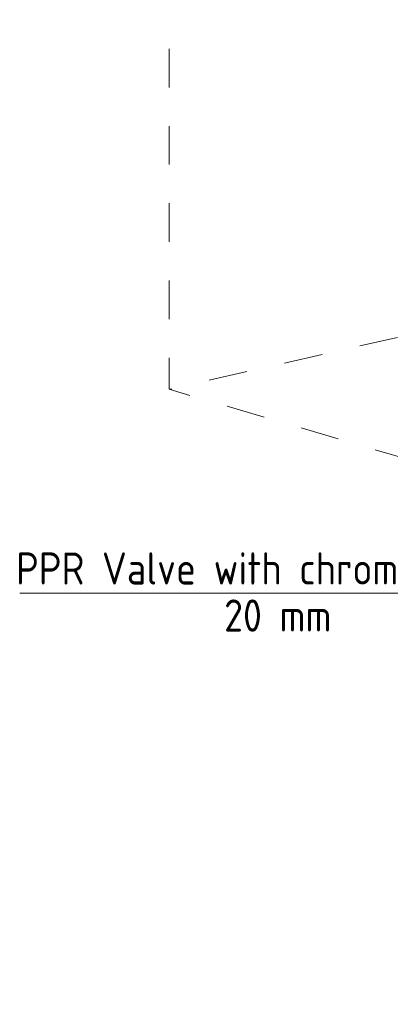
# Model space of a CAD drawing. Header units: millimetres. Extents: x 37081 to 77972, y -4495 to 22354.
# Tile 57 of 109: x 57581 to 59021, y 10480 to 14302. Entities that reach past the tile are written whole.
import ezdxf

# ---------------------------------------------------------------- set-up
doc = ezdxf.new("R2010")
doc.units = ezdxf.units.MM
doc.linetypes.add('ADSK_Скрыто', pattern=[300, 150, -150])
doc.layers.add('G-____-____-SYMB', color=111, linetype='ADSK_Скрыто', lineweight=20)
doc.layers.add('P-PIPE-____-IDEN', color=2, linetype='Continuous', lineweight=20)
doc.styles.add('GOST Common_1', font='GOST_Common.ttf', dxfattribs={"width": 0.9, "height": 125})

# ---------------------------------------------------------------- blocks, each defined once
blk = doc.blocks.new('ADSK_M_Арматура трубопроводов - ADSK_Наименование_Диаметр условный_40-1644324-_3D_ копия 2 копия 1')
at = {"layer": 'P-PIPE-____-IDEN'}
blk.add_line((1432.4, 14737.4), (3432.4, 14737.4), dxfattribs=at)

msp = doc.modelspace()

# ---------------------------------------------------------------- linework, layer by layer
at = {"layer": 'G-____-____-SYMB'}
for p in [(58162.1, 21089.7), (63730.2, 14131.7), (66303.1, 10480)]:
    msp.add_line(p, (58162.1, 12867.7), dxfattribs=at)

# ---------------------------------------------------------------- block references
at = {"layer": 'P-PIPE-____-IDEN'}
msp.add_blockref('ADSK_M_Арматура трубопроводов - ADSK_Наименование_Диаметр условный_40-1644324-_3D_ копия 2 копия 1', (56148.9, -2661.8), dxfattribs=at)

# ---------------------------------------------------------------- texts
at = {"layer": 'P-PIPE-____-IDEN', "lineweight": 9, "char_height": 125, "attachment_point": 1, "style": 'GOST Common_1'}
for s, insert, width in [('PPR Valve with chrome handle', (57567.1, 12234.5), 2445.949), ('20 mm', (58375.3, 12051.8), 487.025)]:
    msp.add_mtext(s, dxfattribs=dict(at, insert=insert, width=width))

doc.saveas('drawing.dxf')
